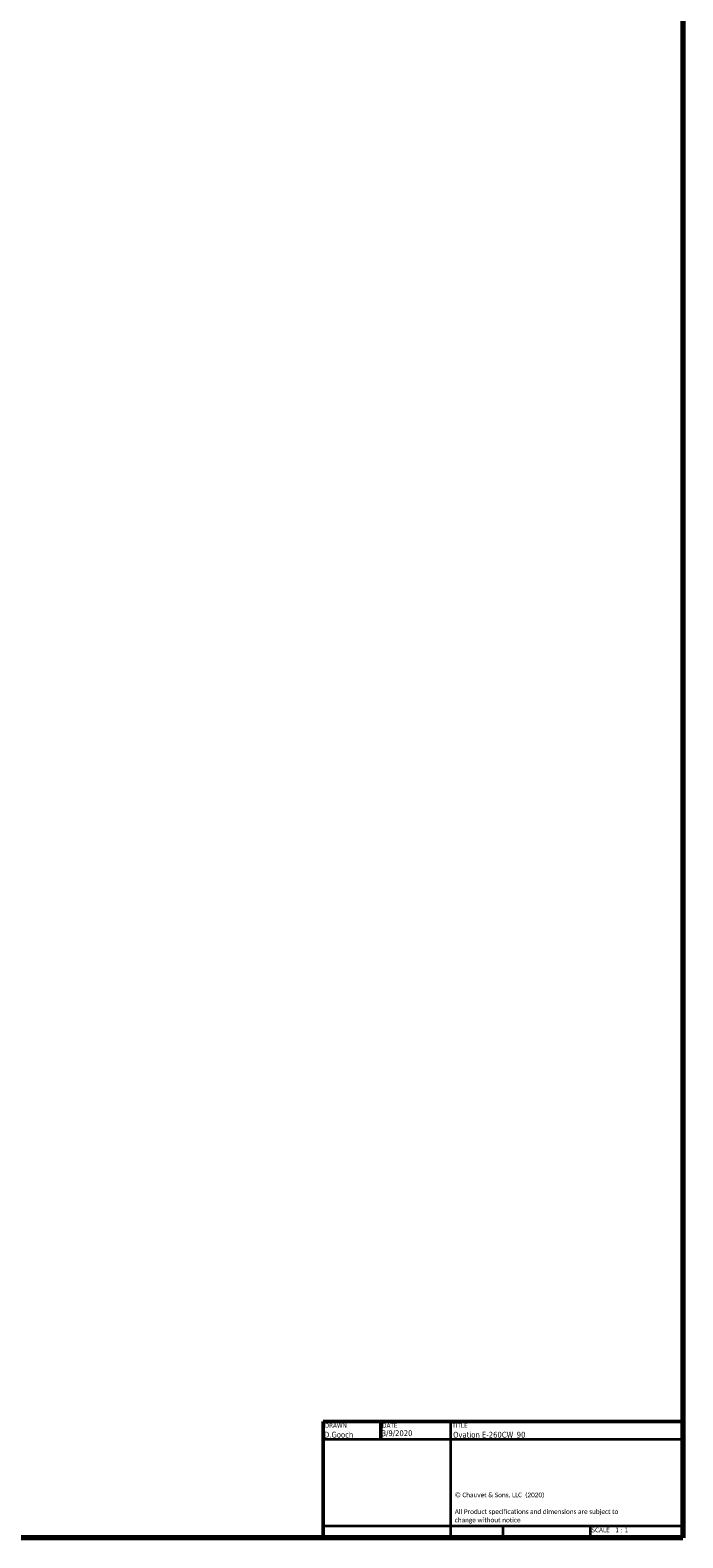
# Model space of a CAD drawing. Header units: millimetres. Extents: x 20 to 2980, y 20 to 2980.
# Tile 5 of 12: x 2623 to 2980, y 20 to 846. Entities that reach past the tile are written whole.
import ezdxf
from ezdxf.enums import TextEntityAlignment as Align

# ---------------------------------------------------------------- set-up
doc = ezdxf.new("R2010")
doc.units = ezdxf.units.MM
doc.layers.add('Border (ISO)', color=7, linetype='Continuous', lineweight=70)
doc.layers.add('Title (ISO)', color=7, linetype='Continuous', lineweight=50)
doc.styles.add('Note Text (ISO)', font='tahoma.ttf')
doc.styles.add('Text Style38', font='tahoma.ttf')
doc.styles.add('Text Style39', font='tahoma.ttf')

# ---------------------------------------------------------------- blocks, each defined once
blk = doc.blocks.new('Borders Chauvet')
at = {"layer": 'Border (ISO)'}
for p, q in [((2980, 2980), (2980, 20)), ((2980, 20), (20, 20))]:
    blk.add_line(p, q, dxfattribs=at)
blk = doc.blocks.new('Title Blocks Chauvet')
at = {"layer": 'Title (ISO)'}
for p, q in [((414.9, 145.76), (218.05, 145.76)), ((218.05, 145.76), (218.05, 82.13)), ((249.51, 145.76), (249.51, 136.23)), ((414.9, 82.13), (414.9, 145.76)), ((218.05, 82.13), (414.9, 82.13))]:
    blk.add_line(p, q, dxfattribs=at)
at = {"layer": 'Title (ISO)', "lineweight": 35}
for p, q in [((287.9, 82.13), (287.9, 145.76)), ((218.05, 136.23), (414.9, 136.23)), ((287.9, 88.48), (218.05, 88.48)), ((414.9, 88.48), (287.9, 88.48)), ((316.35, 88.48), (316.35, 82.13)), ((364.1, 88.48), (364.1, 82.13))]:
    blk.add_line(p, q, dxfattribs=at)
at = {"layer": 'Title (ISO)', "color": 7, "style": 'Text Style38'}
for s, p in [('DRAWN', (218.81, 144.99)), ('DATE', (250.27, 144.99)), ('TITLE', (288.66, 144.99))]:
    blk.add_text(s, height=2.54, dxfattribs=at).set_placement(p, align=Align.TOP_LEFT)
at = {"layer": 'Title (ISO)', "color": 7, "insert": (290.03, 106.9), "char_height": 2.54, "width": 96.4473, "attachment_point": 1, "line_spacing_factor": 1.07956, "style": 'Note Text (ISO)'}
blk.add_mtext('\\fCalibri|b0|i0;\\H2.5400;© Chauvet & Sons, LLC  (2020)\\P\\fCalibri|b0|i0;\\H2.5400;\\P\\fCalibri|b0|i0;\\H2.5400;All Product specifications and dimensions are subject to change without notice \\P', dxfattribs=at)
at = {"layer": 'Title (ISO)', "color": 7, "insert": (364.86, 87.72), "char_height": 2.54, "attachment_point": 1, "style": 'Note Text (ISO)'}
blk.add_mtext('\\fTahoma|b0|i0;\\H2.5400;SCALE', dxfattribs=at)
at = {"layer": 'Title (ISO)', "color": 7}
for tag, p, height, style in [('CREATION_DATE_001', (250.07, 137.85), 3.17, 'Text Style39'), ('AUTHOR_001', (218.49, 137.06), 3.17, 'Text Style39'), ('TITLE_001', (289.13, 137.02), 3.17, 'Text Style39'), ('Initial_View_Scale_001', (377.95, 85.17), 2.54, 'Text Style38')]:
    blk.add_attdef(tag, p, '', height=height, dxfattribs=dict(at, style=style))

msp = doc.modelspace()

# ---------------------------------------------------------------- block references
msp.add_blockref('Borders Chauvet', (0, 0))
msp.add_blockref('Title Blocks Chauvet', (2565.1, -62.13)).add_auto_attribs({'CREATION_DATE_001': '3/9/2020', 'AUTHOR_001': 'D.Gooch', 'TITLE_001': 'Ovation E-260CW_90', 'Initial_View_Scale_001': '1 : 1'})

doc.saveas('drawing.dxf')
